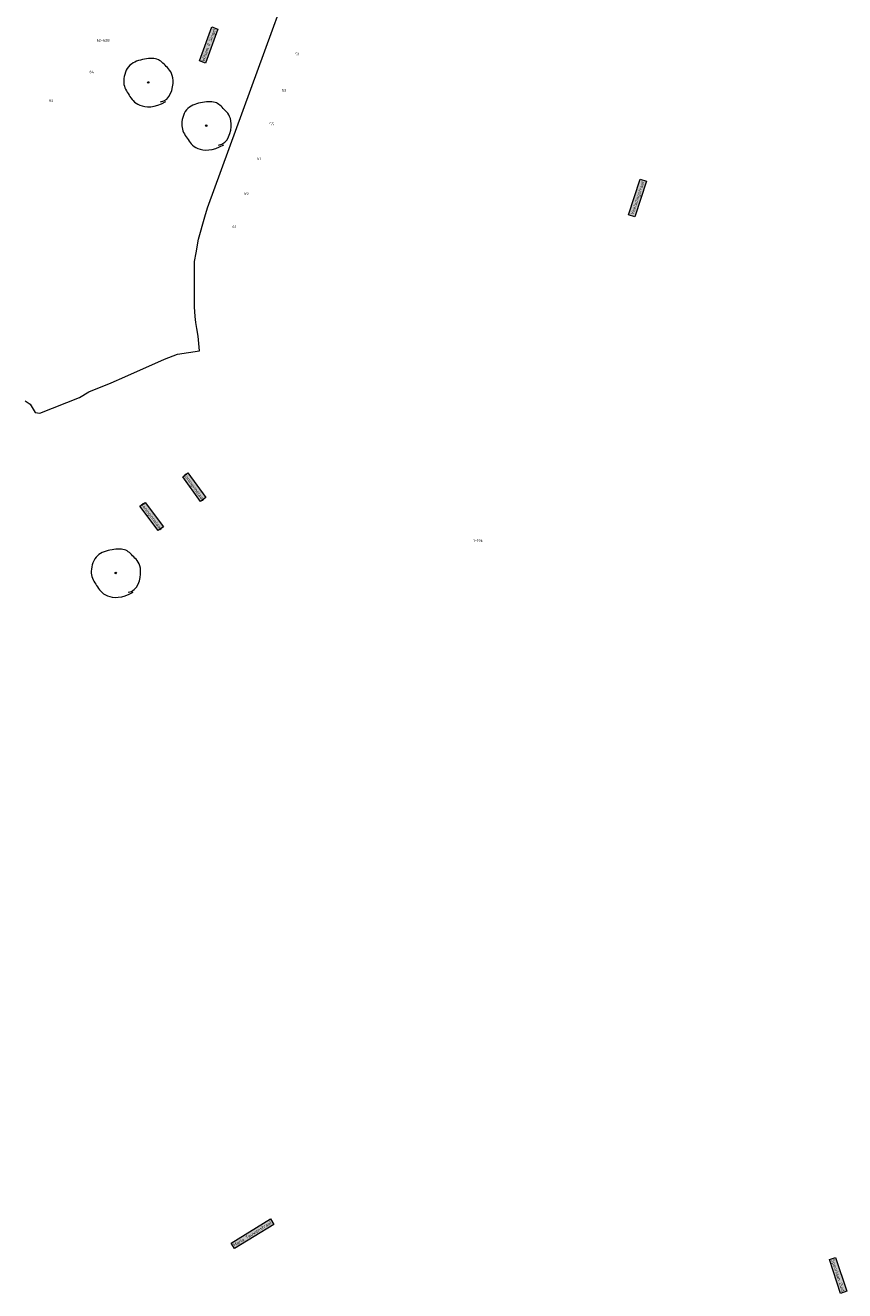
# Model space of a CAD drawing. Header units: metres. Extents: x 196669 to 197684, y 355211 to 356669.
# Tile 13 of 18: x 197174 to 197325, y 355521 to 355754. Entities that reach past the tile are written whole.
import ezdxf
from ezdxf.enums import TextEntityAlignment as Align
from ezdxf.lldxf.tags import DXFTag

# ---------------------------------------------------------------- set-up
doc = ezdxf.new("R2010")
doc.units = ezdxf.units.M
for name, color, linetype, lineweight in [('B-WE-GR-BOOM-S', 252, 'Continuous', 18), ('B-WE-KL-DATA_KOPPELKABEL_GLASVEZEL-G', 104, 'KL-GLASVEZEL-N', 20), ('B-WE-OG-BEBOUWING_HUISNUMMER-T35', 252, 'Continuous', 9), ('B-WE-OG-BEBOUWING_STRAATNAAM-T35', 7, 'Continuous', 9)]:
    doc.layers.add(name, color=color, linetype=linetype, lineweight=lineweight)
doc.styles.add('NLCS-ISO-M200-T25', font='NLCS-ISO.ttf', dxfattribs={"height": 0.5})
doc.styles.add('NLCS-ISO-M200-T30', font='NLCS-ISO.ttf', dxfattribs={"height": 0.6})
doc.styles.get("Standard").update_dxf_attribs({"font": 'Microsoft JhengHei.ttf'})
tags = doc.linetypes.add('KL-GLASVEZEL-N', pattern='A,4,-1,[101,NLCS.SHX,S=0.5,R=0,X=0,Y=0],-1,4,-1,["G",Standard,S=1,R=0,X=-0.25,Y=-0.5],-1.5', length=12.5).pattern_tags.tags
tags[18] = DXFTag(74, 10)

# ---------------------------------------------------------------- blocks, each defined once
blk = doc.blocks.new('SGR-BOOM_09')
blk.add_lwpolyline([(-2.71, 3.84), (-3.39, 3.62), (-3.94, 3.22), (-4.37, 2.7), (-4.68, 2.07), (-4.9, 1.39), (-5.03, 0.69), (-5.08, 0), (-5.06, -0.63), (-4.98, -1.18), (-4.85, -1.66), (-4.68, -2.06), (-4.48, -2.41), (-4.25, -2.72), (-4.01, -2.98), (-3.76, -3.22), (-3.52, -3.45), (-3.28, -3.67), (-3.06, -3.89), (-2.83, -4.09), (-2.6, -4.28), (-2.36, -4.45), (-2.11, -4.6), (-1.85, -4.73), (-1.56, -4.82), (-1.25, -4.88), (-0.91, -4.92), (-0.55, -4.92), (-0.18, -4.9), (0.2, -4.86), (0.6, -4.79), (0.99, -4.71), (1.4, -4.61), (1.79, -4.49), (2.19, -4.36), (2.57, -4.21), (2.94, -4.03), (3.29, -3.83), (3.61, -3.59), (3.91, -3.32), (4.18, -3), (4.41, -2.65), (4.6, -2.26), (4.76, -1.85), (4.88, -1.42), (4.96, -0.99), (5.01, -0.55), (5.02, -0.13), (4.99, 0.27), (4.92, 0.64), (4.83, 0.98), (4.7, 1.31), (4.55, 1.62), (4.38, 1.91), (4.19, 2.2), (3.99, 2.48), (3.79, 2.76), (3.58, 3.04), (3.37, 3.33), (3.13, 3.61), (2.88, 3.87), (2.59, 4.13), (2.27, 4.36), (1.9, 4.56), (1.48, 4.74), (1, 4.87), (0.47, 4.96), (-0.12, 4.99), (-0.75, 4.94), (-1.44, 4.81), (-2.17, 4.58), (-2.94, 4.23), (-3.76, 3.76)])
blk.add_circle((0, 0), 0.15)

msp = doc.modelspace()

# ---------------------------------------------------------------- linework, layer by layer
at = {"layer": 'B-WE-KL-DATA_KOPPELKABEL_GLASVEZEL-G', "ltscale": 0.2, "flags": 128}
msp.add_lwpolyline([(197174.004, 355684.592), (197174.875, 355683.971), (197175.84, 355682.495), (197176.648, 355682.32), (197183.96, 355685.204), (197185.684, 355686.264), (197189.765, 355687.937), (197192.296, 355689.056), (197199.568, 355692.299), (197201.989, 355693.184), (197206.005, 355693.825), (197205.754, 355696.493), (197205.507, 355697.928), (197205.38, 355699.028), (197205.253, 355700.131), (197205.121, 355701.918), (197205.136, 355710.249), (197205.405, 355711.806), (197205.842, 355714.341), (197207.032, 355718.437), (197207.474, 355720.082), (197232.586, 355788.87), (197233.536, 355791.867), (197234.224, 355794.924), (197234.706, 355797.171), (197235.225, 355798.819), (197239.03, 355809.337), (197239.615, 355810.274), (197240.564, 355810.907, 0.1588468), (197240.756, 355811.15), (197243.459, 355818.497, 0.1911488), (197243.448, 355818.866), (197243.271, 355819.274), (197243.293, 355819.665, -0.0722563), (197243.322, 355819.806), (197251.008, 355841.184), (197274.004, 355904.565, 0.4128613), (197273.706, 355905.205), (197270.808, 355906.272)], format="xyb", dxfattribs=at)

# ---------------------------------------------------------------- block references
at = {"layer": 'B-WE-GR-BOOM-S', "xscale": 0.9000000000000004, "yscale": 0.9000000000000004, "zscale": 0.9000000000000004, "rotation": 177.2882798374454}
for p in [(197196.596, 355743.18), (197207.269, 355735.236), (197190.63, 355652.957, 24.452)]:
    msp.add_blockref('SGR-BOOM_09', p, dxfattribs=at)

# ---------------------------------------------------------------- texts
at = {"layer": 'B-WE-OG-BEBOUWING_HUISNUMMER-T35', "style": 'NLCS-ISO-M200-T25'}
for s, p in [('62-62B', (197188.32, 355750.931)), ('51', (197223.993, 355748.381)), ('64', (197186.211, 355745.125)), ('53', (197221.566, 355741.724)), ('66', (197178.77, 355739.873)), ('55', (197219.302, 355735.51)), ('57', (197216.993, 355729.177)), ('59', (197214.646, 355722.736)), ('61', (197212.424, 355716.638)), ('1-19E', (197257.236, 355658.906))]:
    msp.add_text(s, height=0.5, dxfattribs=at).set_placement(p, align=Align.MIDDLE)
at = {"layer": 'B-WE-OG-BEBOUWING_STRAATNAAM-T35', "char_height": 0.6, "attachment_point": 2, "style": 'NLCS-ISO-M200-T30', "bg_fill": 17, "box_fill_scale": 1.5, "bg_fill_color": 256, "bg_fill_true_color": 14737364, "bg_fill_transparency": 0}
for s, insert, width, rotation in [('Willem II Singel', (197207.421, 355750.178), 6.04938, 70.1), ('Veeladingstraat', (197286.257, 355722.021), 6.31208, 71.9), ('Koninginnelaan', (197205.307, 355668.905), 4.99839, 305.91213), ('Koninginnelaan', (197197.475, 355663.511), 4.99839, 306.88787), ('Maria Teuwenstraat', (197215.604, 355531.67), 7.89618, 31.7), ('Spoorlaan Zuid', (197323.696, 355523.84), 5.95248, 288.2)]:
    msp.add_mtext(s, dxfattribs=dict(at, insert=insert, width=width, rotation=rotation))

doc.saveas('drawing.dxf')
